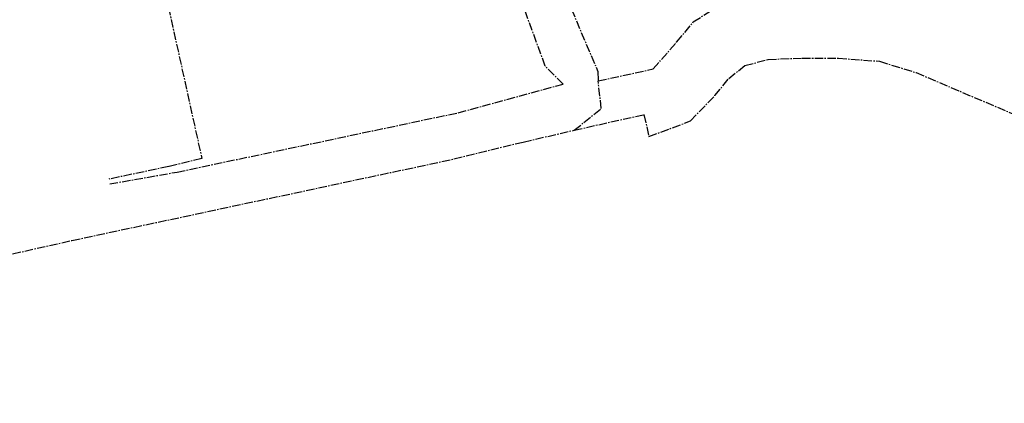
# Model space of a CAD drawing. Header units: metres. Extents: x 202952 to 203755, y 348879 to 349702.
# Tile 68 of 82: x 203400 to 203568, y 349182 to 349247. Entities that reach past the tile are written whole.
import ezdxf

# ---------------------------------------------------------------- set-up
doc = ezdxf.new("R2010")
doc.units = ezdxf.units.M
doc.linetypes.add('1-200 CENTER', pattern=[4.28625, 2.8575, -0.47625, 0.47625, -0.47625])
doc.layers.add('PH-BEST-KADASTRALE-GRENS', color=240, linetype='1-200 CENTER')

msp = doc.modelspace()

# ---------------------------------------------------------------- linework, layer by layer
at = {"layer": 'PH-BEST-KADASTRALE-GRENS', "ltscale": 0.5}
for points in [[(203507.286, 349227.238), (203514.322, 349229.885), (203518.478, 349234.183), (203520.824, 349237.091), (203523.592, 349239.29), (203527.51, 349240.329), (203533.309, 349240.567), (203539.47, 349240.545), (203546.47, 349240.022), (203552.674, 349238.091), (203592.852, 349220.995), (203600.776, 349219.305), (203607.578, 349221.214), (203611.618, 349224.953), (203617.187, 349233.423), (203630.235, 349254.752), (203633.945, 349261.921), (203636.723, 349270.19), (203647.431, 349329.158), (203649.732, 349339.415), (203651.344, 349344.693), (203655.656, 349354.841), (203662.289, 349369.539)], [(203415.657, 349219.206), (203427.1, 349221.214), (203474.873, 349231.286), (203492.717, 349236.157), (203489.664, 349239.188), (203485.896, 349249.483), (203471.94, 349280.344), (203465.186, 349281.357), (203427.182, 349278.132), (203416.378, 349279.238)], [(203407.011, 349258.066), (203417.004, 349260.386), (203422.859, 349261.778), (203431.311, 349223.511), (203425.711, 349222.164), (203415.501, 349220.002)], [(203491.858, 349253.75), (203494.104, 349248.857), (203498.62, 349238.256), (203498.656, 349236.678)], [(203498.656, 349236.678), (203508.015, 349238.721), (203511.985, 349243.265), (203514.818, 349246.692), (203519.703, 349249.826), (203523.069, 349251.799)], [(203507.286, 349227.238), (203514.322, 349229.885), (203518.478, 349234.183), (203520.824, 349237.091), (203523.592, 349239.29), (203527.51, 349240.329), (203533.309, 349240.567), (203539.47, 349240.545), (203546.47, 349240.022), (203552.674, 349238.091), (203554.562, 349237.288)], [(203494.564, 349228.309), (203499.181, 349231.982), (203498.656, 349236.678)], [(203494.564, 349228.309), (203500.79, 349229.725), (203506.416, 349230.964), (203507.286, 349227.238)], [(203286.225, 349181.974), (203409.224, 349209.603), (203474.157, 349223.437), (203485.91, 349226.315), (203494.564, 349228.309)]]:
    msp.add_lwpolyline(points, dxfattribs=at)

doc.saveas('drawing.dxf')
